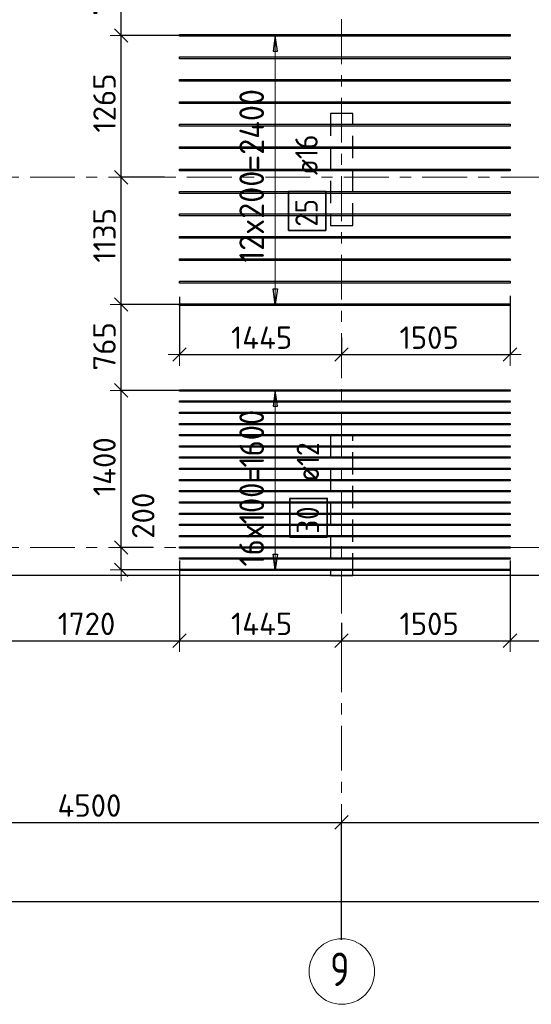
# Model space of a CAD drawing. Header units: metres. Extents: x -38 to 97, y -15 to 21.
# Tile 13 of 82: x 21.08 to 25.64, y -4.07 to 4.71. Entities that reach past the tile are written whole.
import ezdxf

# ---------------------------------------------------------------- set-up
doc = ezdxf.new("R2010")
doc.units = ezdxf.units.M
doc.header["$PDMODE"] = 65
for name, pattern in [('______11', [0.5, 0.4, -0.05, 0, -0.05]), ('______2', [0.27, 0.2, -0.07]), ('______5', [1.1, 0.8, -0.1, 0.1, -0.1])]:
    doc.linetypes.add(name, pattern=pattern)
for name, color, linetype, lineweight in [('XR$2$Осевая линия (1)', 7, '______5', 13), ('XR$2$Размерная линия (1)', 7, 'Continuous', 13), ('XR$3$Перекрытие (1)', 7, 'Continuous', 35), ('XR$3$Размерная линия (1)', 7, 'Continuous', 13)]:
    doc.layers.add(name, color=color, linetype=linetype, lineweight=lineweight)
doc.layers.add('XR$3$Арм.стержн.Доп. Арм верхн.зоны Х', color=7, linetype='Continuous', lineweight=35, true_color=0x8c8cff)
doc.layers.add('XR$5$Стена_ бетон несущ.', color=7, linetype='Continuous', lineweight=70, true_color=0xb4b496)
doc.styles.add('ISOCPEUR', font='txt')
doc.dimstyles.new('DIMSTYLE_3', dxfattribs={"dimtxt": 0.2, "dimasz": 0.2, "dimexe": 0, "dimexo": 0, "dimgap": 0.1, "dimtad": 2, "dimdec": 0, "dimlfac": 1000, "dimrnd": 5, "dimzin": 12, "dimdsep": 46, "dimtxsty": 'ISOCPEUR', "dimblk1": 'ALL_ML_STRICH', "dimblk2": 'ALL_ML_STRICH', "dimsah": 1, "dimcen": 0, "dimclrd": 7, "dimclre": 256, "dimclrt": 7, "dimadec": 0, "dimazin": 0, "dimtfac": 1, "dimtdec": 0, "dimtix": 1, "dimtmove": 2, "dimatfit": 3, "dimfxl": 0, "dimtzin": 0, "dimlwd": 0, "dimlwe": -3, "dimarcsym": 0})
doc.dimstyles.new('DIMSTYLE_7', dxfattribs={"dimtxt": 0.2, "dimasz": 0.2, "dimexe": 0, "dimexo": 0, "dimgap": 0.1, "dimtad": 0, "dimdec": 0, "dimlfac": 1000, "dimrnd": 5, "dimzin": 12, "dimdsep": 46, "dimtxsty": 'ISOCPEUR', "dimblk1": 'ALL_ML_STRICH', "dimblk2": 'ALL_ML_STRICH', "dimsah": 1, "dimcen": 0, "dimclrd": 7, "dimclre": 256, "dimclrt": 7, "dimadec": 0, "dimazin": 0, "dimtfac": 1, "dimtdec": 0, "dimtix": 1, "dimtmove": 2, "dimatfit": 3, "dimfxl": 0, "dimtvp": 1.2, "dimtzin": 0, "dimlwd": 0, "dimlwe": -3, "dimarcsym": 0})

# ---------------------------------------------------------------- blocks, each defined once
blk = doc.blocks.new('ALL_ML_STRICH')
at = {"color": 0, "linetype": 'ByBlock', "lineweight": -2}
for p, q in [((0, -0.5), (0, 0.5)), ((-1, 0), (0.5, 0)), ((-0.3, -0.3), (0.3, 0.3))]:
    blk.add_line(p, q, dxfattribs=at)
blk = doc.blocks.new('*D12')
at = {"layer": 'DEFPOINTS', "color": 7, "linetype": 'Continuous', "lineweight": 13, "transparency": 33554687}
for p in [(0.5, -3.1033), (0.5, -3.1563), (61.6, -3.1401)]:
    blk.add_point(p, dxfattribs=at)
at = {"layer": 'XR$2$Размерная линия (1)', "color": 9, "linetype": 'Continuous', "lineweight": -2, "true_color": 0xc7c7c7, "transparency": 33554687}
for p, q in [((0.5, -3.1233), (0.5, -3.1563)), ((61.6, -3.1563), (61.6, -3.1563))]:
    blk.add_line(p, q, dxfattribs=at)
at = {"layer": 'XR$2$Размерная линия (1)', "color": 7, "linetype": 'Continuous', "lineweight": -2, "transparency": 33554687}
blk.add_line((0.5, -3.1563), (61.6, -3.1563), dxfattribs=at)
at = {"layer": 'XR$2$Размерная линия (1)', "color": 7, "linetype": 'Continuous', "lineweight": 13, "transparency": 33554687, "xscale": 0.2, "yscale": 0.2, "zscale": 0.2, "rotation": 180}
blk.add_blockref('ALL_ML_STRICH', (0.5, -3.1563), dxfattribs=at)
at = {"layer": 'XR$2$Размерная линия (1)', "color": 7, "linetype": 'Continuous', "lineweight": 13, "transparency": 33554687, "xscale": 0.2, "yscale": 0.2, "zscale": 0.2}
blk.add_blockref('ALL_ML_STRICH', (61.6, -3.1563), dxfattribs=at)
at = {"layer": 'XR$2$Размерная линия (1)', "color": 7, "linetype": 'Continuous', "lineweight": 13, "transparency": 33554687, "insert": (31.1, -3.0063), "char_height": 0.2, "width": 1, "attachment_point": 5, "style": 'ISOCPEUR'}
blk.add_mtext('\\A1;{61100}', dxfattribs=at)
blk = doc.blocks.new('*D17')
at = {"layer": 'DEFPOINTS', "color": 7, "linetype": 'Continuous', "lineweight": 13, "transparency": 33554687}
for p in [(19.45, -2.452), (23.95, -3.5208), (19.45, -3.6075)]:
    blk.add_point(p, dxfattribs=at)
at = {"layer": 'XR$2$Размерная линия (1)', "color": 9, "linetype": 'Continuous', "lineweight": -2, "true_color": 0xc7c7c7, "transparency": 33554687}
for p, q in [((19.45, -3.5875), (19.45, -2.452)), ((23.95, -3.5008), (23.95, -2.452))]:
    blk.add_line(p, q, dxfattribs=at)
at = {"layer": 'XR$2$Размерная линия (1)', "color": 7, "linetype": 'Continuous', "lineweight": -2, "transparency": 33554687}
blk.add_line((19.45, -2.452), (23.95, -2.452), dxfattribs=at)
at = {"layer": 'XR$2$Размерная линия (1)', "color": 7, "linetype": 'Continuous', "lineweight": 13, "transparency": 33554687, "xscale": 0.2, "yscale": 0.2, "zscale": 0.2, "rotation": 180}
blk.add_blockref('ALL_ML_STRICH', (19.45, -2.452), dxfattribs=at)
at = {"layer": 'XR$2$Размерная линия (1)', "color": 7, "linetype": 'Continuous', "lineweight": 13, "transparency": 33554687, "xscale": 0.2, "yscale": 0.2, "zscale": 0.2}
blk.add_blockref('ALL_ML_STRICH', (23.95, -2.452), dxfattribs=at)
at = {"layer": 'XR$2$Размерная линия (1)', "color": 7, "linetype": 'Continuous', "lineweight": 13, "transparency": 33554687, "insert": (21.7, -2.302), "char_height": 0.2, "width": 0.8, "attachment_point": 5, "style": 'ISOCPEUR'}
blk.add_mtext('\\A1;{4500}', dxfattribs=at)
blk = doc.blocks.new('*D18')
at = {"layer": 'DEFPOINTS', "color": 7, "linetype": 'Continuous', "lineweight": 13, "transparency": 33554687}
for p in [(23.95, -2.452), (23.95, -3.5208), (28.45, -3.6233)]:
    blk.add_point(p, dxfattribs=at)
at = {"layer": 'XR$2$Размерная линия (1)', "color": 9, "linetype": 'Continuous', "lineweight": -2, "true_color": 0xc7c7c7, "transparency": 33554687}
for p, q in [((23.95, -3.5008), (23.95, -2.452)), ((28.45, -3.6033), (28.45, -2.452))]:
    blk.add_line(p, q, dxfattribs=at)
at = {"layer": 'XR$2$Размерная линия (1)', "color": 7, "linetype": 'Continuous', "lineweight": -2, "transparency": 33554687}
blk.add_line((23.95, -2.452), (28.45, -2.452), dxfattribs=at)
at = {"layer": 'XR$2$Размерная линия (1)', "color": 7, "linetype": 'Continuous', "lineweight": 13, "transparency": 33554687, "xscale": 0.2, "yscale": 0.2, "zscale": 0.2, "rotation": 180}
blk.add_blockref('ALL_ML_STRICH', (23.95, -2.452), dxfattribs=at)
at = {"layer": 'XR$2$Размерная линия (1)', "color": 7, "linetype": 'Continuous', "lineweight": 13, "transparency": 33554687, "xscale": 0.2, "yscale": 0.2, "zscale": 0.2}
blk.add_blockref('ALL_ML_STRICH', (28.45, -2.452), dxfattribs=at)
at = {"layer": 'XR$2$Размерная линия (1)', "color": 7, "linetype": 'Continuous', "lineweight": 13, "transparency": 33554687, "insert": (26.2, -2.302), "char_height": 0.2, "width": 0.8, "attachment_point": 5, "style": 'ISOCPEUR'}
blk.add_mtext('\\A1;{4500}', dxfattribs=at)
blk = doc.blocks.new('*D108')
at = {"layer": 'DEFPOINTS', "color": 7, "linetype": 'Continuous', "lineweight": 13, "transparency": 33554687}
for p in [(20.7841, -0.1338), (22.5029, -0.0957), (20.7841, -0.8318)]:
    blk.add_point(p, dxfattribs=at)
at = {"layer": 'XR$3$Размерная линия (1)', "color": 9, "linetype": 'Continuous', "lineweight": -2, "true_color": 0xc7c7c7, "transparency": 33554687}
for p, q in [((20.7841, -0.1538), (20.7841, -0.8318)), ((22.5029, -0.1157), (22.5029, -0.8318))]:
    blk.add_line(p, q, dxfattribs=at)
at = {"layer": 'XR$3$Размерная линия (1)', "color": 7, "linetype": 'Continuous', "lineweight": -2, "transparency": 33554687}
blk.add_line((20.7841, -0.8318), (22.5029, -0.8318), dxfattribs=at)
at = {"layer": 'XR$3$Размерная линия (1)', "color": 7, "linetype": 'Continuous', "lineweight": 13, "transparency": 33554687, "xscale": 0.2, "yscale": 0.2, "zscale": 0.2, "rotation": 180}
blk.add_blockref('ALL_ML_STRICH', (20.7841, -0.8318), dxfattribs=at)
at = {"layer": 'XR$3$Размерная линия (1)', "color": 7, "linetype": 'Continuous', "lineweight": 13, "transparency": 33554687, "xscale": 0.2, "yscale": 0.2, "zscale": 0.2}
blk.add_blockref('ALL_ML_STRICH', (22.5029, -0.8318), dxfattribs=at)
at = {"layer": 'XR$3$Размерная линия (1)', "color": 7, "linetype": 'Continuous', "lineweight": 13, "transparency": 33554687, "insert": (21.6735, -0.6818), "char_height": 0.2, "width": 0.8, "attachment_point": 5, "style": 'ISOCPEUR'}
blk.add_mtext('\\A1;{1720}', dxfattribs=at)
blk = doc.blocks.new('*D109')
at = {"layer": 'DEFPOINTS', "color": 7, "linetype": 'Continuous', "lineweight": 13, "transparency": 33554687}
for p in [(22.5029, -0.0957), (23.95, -0.6533), (22.5029, -0.8318)]:
    blk.add_point(p, dxfattribs=at)
at = {"layer": 'XR$3$Размерная линия (1)', "color": 9, "linetype": 'Continuous', "lineweight": -2, "true_color": 0xc7c7c7, "transparency": 33554687}
for p, q in [((22.5029, -0.1157), (22.5029, -0.8318)), ((23.95, -0.6733), (23.95, -0.8318))]:
    blk.add_line(p, q, dxfattribs=at)
at = {"layer": 'XR$3$Размерная линия (1)', "color": 7, "linetype": 'Continuous', "lineweight": -2, "transparency": 33554687}
blk.add_line((22.5029, -0.8318), (23.95, -0.8318), dxfattribs=at)
at = {"layer": 'XR$3$Размерная линия (1)', "color": 7, "linetype": 'Continuous', "lineweight": 13, "transparency": 33554687, "xscale": 0.2, "yscale": 0.2, "zscale": 0.2, "rotation": 180}
blk.add_blockref('ALL_ML_STRICH', (22.5029, -0.8318), dxfattribs=at)
at = {"layer": 'XR$3$Размерная линия (1)', "color": 7, "linetype": 'Continuous', "lineweight": 13, "transparency": 33554687, "xscale": 0.2, "yscale": 0.2, "zscale": 0.2}
blk.add_blockref('ALL_ML_STRICH', (23.95, -0.8318), dxfattribs=at)
at = {"layer": 'XR$3$Размерная линия (1)', "color": 7, "linetype": 'Continuous', "lineweight": 13, "transparency": 33554687, "insert": (23.2364, -0.6818), "char_height": 0.2, "width": 0.8, "attachment_point": 5, "style": 'ISOCPEUR'}
blk.add_mtext('\\A1;{1445}', dxfattribs=at)
blk = doc.blocks.new('*D110')
at = {"layer": 'DEFPOINTS', "color": 7, "linetype": 'Continuous', "lineweight": 13, "transparency": 33554687}
for p in [(25.4529, -0.0957), (23.95, -0.6533), (23.95, -0.8318)]:
    blk.add_point(p, dxfattribs=at)
at = {"layer": 'XR$3$Размерная линия (1)', "color": 9, "linetype": 'Continuous', "lineweight": -2, "true_color": 0xc7c7c7, "transparency": 33554687}
for p, q in [((25.4529, -0.1157), (25.4529, -0.8318)), ((23.95, -0.6733), (23.95, -0.8318))]:
    blk.add_line(p, q, dxfattribs=at)
at = {"layer": 'XR$3$Размерная линия (1)', "color": 7, "linetype": 'Continuous', "lineweight": -2, "transparency": 33554687}
blk.add_line((23.95, -0.8318), (25.4529, -0.8318), dxfattribs=at)
at = {"layer": 'XR$3$Размерная линия (1)', "color": 7, "linetype": 'Continuous', "lineweight": 13, "transparency": 33554687, "xscale": 0.2, "yscale": 0.2, "zscale": 0.2, "rotation": 180}
blk.add_blockref('ALL_ML_STRICH', (23.95, -0.8318), dxfattribs=at)
at = {"layer": 'XR$3$Размерная линия (1)', "color": 7, "linetype": 'Continuous', "lineweight": 13, "transparency": 33554687, "xscale": 0.2, "yscale": 0.2, "zscale": 0.2}
blk.add_blockref('ALL_ML_STRICH', (25.4529, -0.8318), dxfattribs=at)
at = {"layer": 'XR$3$Размерная линия (1)', "color": 7, "linetype": 'Continuous', "lineweight": 13, "transparency": 33554687, "insert": (24.7314, -0.6818), "char_height": 0.2, "width": 0.8, "attachment_point": 5, "style": 'ISOCPEUR'}
blk.add_mtext('\\A1;{1505}', dxfattribs=at)
blk = doc.blocks.new('*D111')
at = {"layer": 'DEFPOINTS', "color": 7, "linetype": 'Continuous', "lineweight": 13, "transparency": 33554687}
for p in [(25.4529, -0.0957), (26.9829, -0.1211), (25.4529, -0.8318)]:
    blk.add_point(p, dxfattribs=at)
at = {"layer": 'XR$3$Размерная линия (1)', "color": 9, "linetype": 'Continuous', "lineweight": -2, "true_color": 0xc7c7c7, "transparency": 33554687}
for p, q in [((25.4529, -0.1157), (25.4529, -0.8318)), ((26.9829, -0.1411), (26.9829, -0.8318))]:
    blk.add_line(p, q, dxfattribs=at)
at = {"layer": 'XR$3$Размерная линия (1)', "color": 7, "linetype": 'Continuous', "lineweight": -2, "transparency": 33554687}
blk.add_line((25.4529, -0.8318), (26.9829, -0.8318), dxfattribs=at)
at = {"layer": 'XR$3$Размерная линия (1)', "color": 7, "linetype": 'Continuous', "lineweight": 13, "transparency": 33554687, "xscale": 0.2, "yscale": 0.2, "zscale": 0.2, "rotation": 180}
blk.add_blockref('ALL_ML_STRICH', (25.4529, -0.8318), dxfattribs=at)
at = {"layer": 'XR$3$Размерная линия (1)', "color": 7, "linetype": 'Continuous', "lineweight": 13, "transparency": 33554687, "xscale": 0.2, "yscale": 0.2, "zscale": 0.2}
blk.add_blockref('ALL_ML_STRICH', (26.9829, -0.8318), dxfattribs=at)
at = {"layer": 'XR$3$Размерная линия (1)', "color": 7, "linetype": 'Continuous', "lineweight": 13, "transparency": 33554687, "insert": (26.2479, -0.6818), "char_height": 0.2, "width": 0.8, "attachment_point": 5, "style": 'ISOCPEUR'}
blk.add_mtext('\\A1;{1530}', dxfattribs=at)
blk = doc.blocks.new('*D132')
at = {"layer": 'DEFPOINTS', "color": 7, "linetype": 'Continuous', "lineweight": 13, "transparency": 33554687}
for p in [(22.5029, 2.2554), (23.95, 1.8905), (22.5029, 1.7202)]:
    blk.add_point(p, dxfattribs=at)
at = {"layer": 'XR$3$Размерная линия (1)', "color": 9, "linetype": 'Continuous', "lineweight": -2, "true_color": 0xc7c7c7, "transparency": 33554687}
for p, q in [((22.5029, 2.2354), (22.5029, 1.7202)), ((23.95, 1.8705), (23.95, 1.7202))]:
    blk.add_line(p, q, dxfattribs=at)
at = {"layer": 'XR$3$Размерная линия (1)', "color": 7, "linetype": 'Continuous', "lineweight": -2, "transparency": 33554687}
blk.add_line((22.5029, 1.7202), (23.95, 1.7202), dxfattribs=at)
at = {"layer": 'XR$3$Размерная линия (1)', "color": 7, "linetype": 'Continuous', "lineweight": 13, "transparency": 33554687, "xscale": 0.2, "yscale": 0.2, "zscale": 0.2, "rotation": 180}
blk.add_blockref('ALL_ML_STRICH', (22.5029, 1.7202), dxfattribs=at)
at = {"layer": 'XR$3$Размерная линия (1)', "color": 7, "linetype": 'Continuous', "lineweight": 13, "transparency": 33554687, "xscale": 0.2, "yscale": 0.2, "zscale": 0.2}
blk.add_blockref('ALL_ML_STRICH', (23.95, 1.7202), dxfattribs=at)
at = {"layer": 'XR$3$Размерная линия (1)', "color": 7, "linetype": 'Continuous', "lineweight": 13, "transparency": 33554687, "insert": (23.2364, 1.8702), "char_height": 0.2, "width": 0.8, "attachment_point": 5, "style": 'ISOCPEUR'}
blk.add_mtext('\\A1;{1445}', dxfattribs=at)
blk = doc.blocks.new('*D133')
at = {"layer": 'DEFPOINTS', "color": 7, "linetype": 'Continuous', "lineweight": 13, "transparency": 33554687}
for p in [(25.4529, 2.2636), (23.95, 1.8905), (23.95, 1.7202)]:
    blk.add_point(p, dxfattribs=at)
at = {"layer": 'XR$3$Размерная линия (1)', "color": 9, "linetype": 'Continuous', "lineweight": -2, "true_color": 0xc7c7c7, "transparency": 33554687}
for p, q in [((25.4529, 2.2436), (25.4529, 1.7202)), ((23.95, 1.8705), (23.95, 1.7202))]:
    blk.add_line(p, q, dxfattribs=at)
at = {"layer": 'XR$3$Размерная линия (1)', "color": 7, "linetype": 'Continuous', "lineweight": -2, "transparency": 33554687}
blk.add_line((23.95, 1.7202), (25.4529, 1.7202), dxfattribs=at)
at = {"layer": 'XR$3$Размерная линия (1)', "color": 7, "linetype": 'Continuous', "lineweight": 13, "transparency": 33554687, "xscale": 0.2, "yscale": 0.2, "zscale": 0.2, "rotation": 180}
blk.add_blockref('ALL_ML_STRICH', (23.95, 1.7202), dxfattribs=at)
at = {"layer": 'XR$3$Размерная линия (1)', "color": 7, "linetype": 'Continuous', "lineweight": 13, "transparency": 33554687, "xscale": 0.2, "yscale": 0.2, "zscale": 0.2}
blk.add_blockref('ALL_ML_STRICH', (25.4529, 1.7202), dxfattribs=at)
at = {"layer": 'XR$3$Размерная линия (1)', "color": 7, "linetype": 'Continuous', "lineweight": 13, "transparency": 33554687, "insert": (24.7314, 1.8702), "char_height": 0.2, "width": 0.8, "attachment_point": 5, "style": 'ISOCPEUR'}
blk.add_mtext('\\A1;{1505}', dxfattribs=at)
blk = doc.blocks.new('*D138')
at = {"layer": 'DEFPOINTS', "color": 7, "linetype": 'Continuous', "lineweight": 13, "transparency": 33554687}
for p in [(22.2892, 0), (21.9837, -0.1998), (22.5746, -0.1998)]:
    blk.add_point(p, dxfattribs=at)
at = {"layer": 'XR$3$Размерная линия (1)', "color": 9, "linetype": 'Continuous', "lineweight": -2, "true_color": 0xc7c7c7, "transparency": 33554687}
for p, q in [((22.2692, 0), (21.9837, 0)), ((22.5546, -0.1998), (21.9837, -0.1998))]:
    blk.add_line(p, q, dxfattribs=at)
at = {"layer": 'XR$3$Размерная линия (1)', "color": 7, "linetype": 'Continuous', "lineweight": -2, "transparency": 33554687}
blk.add_line((21.9837, -0.1998), (21.9837, 0), dxfattribs=at)
at = {"layer": 'XR$3$Размерная линия (1)', "color": 7, "linetype": 'Continuous', "lineweight": 13, "transparency": 33554687, "xscale": 0.2, "yscale": 0.2, "zscale": 0.2}
for p, rotation in [((21.9837, 0), 90), ((21.9837, -0.1998), 270)]:
    blk.add_blockref('ALL_ML_STRICH', p, dxfattribs=dict(at, rotation=rotation))
at = {"layer": 'XR$3$Размерная линия (1)', "color": 7, "linetype": 'Continuous', "lineweight": 13, "transparency": 33554687, "insert": (22.1797, 0.2822), "char_height": 0.2, "width": 0.6, "attachment_point": 5, "rotation": 90, "style": 'ISOCPEUR'}
blk.add_mtext('\\A1;{200}', dxfattribs=at)
blk = doc.blocks.new('*D139')
at = {"layer": 'DEFPOINTS', "color": 7, "linetype": 'Continuous', "lineweight": 13, "transparency": 33554687}
for p in [(22.6266, 1.4002), (21.9837, 0), (22.2892, 0)]:
    blk.add_point(p, dxfattribs=at)
at = {"layer": 'XR$3$Размерная линия (1)', "color": 9, "linetype": 'Continuous', "lineweight": -2, "true_color": 0xc7c7c7, "transparency": 33554687}
for p, q in [((22.6066, 1.4002), (21.9837, 1.4002)), ((22.2692, 0), (21.9837, 0))]:
    blk.add_line(p, q, dxfattribs=at)
at = {"layer": 'XR$3$Размерная линия (1)', "color": 7, "linetype": 'Continuous', "lineweight": -2, "transparency": 33554687}
blk.add_line((21.9837, 0), (21.9837, 1.4002), dxfattribs=at)
at = {"layer": 'XR$3$Размерная линия (1)', "color": 7, "linetype": 'Continuous', "lineweight": 13, "transparency": 33554687, "xscale": 0.2, "yscale": 0.2, "zscale": 0.2}
for p, rotation in [((21.9837, 1.4002), 90), ((21.9837, 0), 270)]:
    blk.add_blockref('ALL_ML_STRICH', p, dxfattribs=dict(at, rotation=rotation))
at = {"layer": 'XR$3$Размерная линия (1)', "color": 7, "linetype": 'Continuous', "lineweight": 13, "transparency": 33554687, "insert": (21.8337, 0.7201), "char_height": 0.2, "width": 0.8, "attachment_point": 5, "rotation": 90, "style": 'ISOCPEUR'}
blk.add_mtext('\\A1;{1400}', dxfattribs=at)
blk = doc.blocks.new('*D140')
at = {"layer": 'DEFPOINTS', "color": 7, "linetype": 'Continuous', "lineweight": 13, "transparency": 33554687}
for p in [(22.5591, 2.1652), (21.9837, 1.4002), (22.6266, 1.4002)]:
    blk.add_point(p, dxfattribs=at)
at = {"layer": 'XR$3$Размерная линия (1)', "color": 9, "linetype": 'Continuous', "lineweight": -2, "true_color": 0xc7c7c7, "transparency": 33554687}
for p, q in [((22.5391, 2.1652), (21.9837, 2.1652)), ((22.6066, 1.4002), (21.9837, 1.4002))]:
    blk.add_line(p, q, dxfattribs=at)
at = {"layer": 'XR$3$Размерная линия (1)', "color": 7, "linetype": 'Continuous', "lineweight": -2, "transparency": 33554687}
blk.add_line((21.9837, 1.4002), (21.9837, 2.1652), dxfattribs=at)
at = {"layer": 'XR$3$Размерная линия (1)', "color": 7, "linetype": 'Continuous', "lineweight": 13, "transparency": 33554687, "xscale": 0.2, "yscale": 0.2, "zscale": 0.2}
for p, rotation in [((21.9837, 2.1652), 90), ((21.9837, 1.4002), 270)]:
    blk.add_blockref('ALL_ML_STRICH', p, dxfattribs=dict(at, rotation=rotation))
at = {"layer": 'XR$3$Размерная линия (1)', "color": 7, "linetype": 'Continuous', "lineweight": 13, "transparency": 33554687, "insert": (21.8337, 1.7927), "char_height": 0.2, "width": 0.6, "attachment_point": 5, "rotation": 90, "style": 'ISOCPEUR'}
blk.add_mtext('\\A1;{765}', dxfattribs=at)
blk = doc.blocks.new('*D141')
at = {"layer": 'DEFPOINTS', "color": 7, "linetype": 'Continuous', "lineweight": 13, "transparency": 33554687}
for p in [(22.3907, 3.3), (21.9837, 2.1652), (22.5591, 2.1652)]:
    blk.add_point(p, dxfattribs=at)
at = {"layer": 'XR$3$Размерная линия (1)', "color": 9, "linetype": 'Continuous', "lineweight": -2, "true_color": 0xc7c7c7, "transparency": 33554687}
for p, q in [((22.3707, 3.3), (21.9837, 3.3)), ((22.5391, 2.1652), (21.9837, 2.1652))]:
    blk.add_line(p, q, dxfattribs=at)
at = {"layer": 'XR$3$Размерная линия (1)', "color": 7, "linetype": 'Continuous', "lineweight": -2, "transparency": 33554687}
blk.add_line((21.9837, 2.1652), (21.9837, 3.3), dxfattribs=at)
at = {"layer": 'XR$3$Размерная линия (1)', "color": 7, "linetype": 'Continuous', "lineweight": 13, "transparency": 33554687, "xscale": 0.2, "yscale": 0.2, "zscale": 0.2}
for p, rotation in [((21.9837, 3.3), 90), ((21.9837, 2.1652), 270)]:
    blk.add_blockref('ALL_ML_STRICH', p, dxfattribs=dict(at, rotation=rotation))
at = {"layer": 'XR$3$Размерная линия (1)', "color": 7, "linetype": 'Continuous', "lineweight": 13, "transparency": 33554687, "insert": (21.8337, 2.7826), "char_height": 0.2, "width": 0.8, "attachment_point": 5, "rotation": 90, "style": 'ISOCPEUR'}
blk.add_mtext('\\A1;{1135}', dxfattribs=at)
blk = doc.blocks.new('*D142')
at = {"layer": 'DEFPOINTS', "color": 7, "linetype": 'Continuous', "lineweight": 13, "transparency": 33554687}
for p in [(22.5372, 4.5652), (21.9837, 3.3), (22.3907, 3.3)]:
    blk.add_point(p, dxfattribs=at)
at = {"layer": 'XR$3$Размерная линия (1)', "color": 9, "linetype": 'Continuous', "lineweight": -2, "true_color": 0xc7c7c7, "transparency": 33554687}
for p, q in [((22.5172, 4.5652), (21.9837, 4.5652)), ((22.3707, 3.3), (21.9837, 3.3))]:
    blk.add_line(p, q, dxfattribs=at)
at = {"layer": 'XR$3$Размерная линия (1)', "color": 7, "linetype": 'Continuous', "lineweight": -2, "transparency": 33554687}
blk.add_line((21.9837, 3.3), (21.9837, 4.5652), dxfattribs=at)
at = {"layer": 'XR$3$Размерная линия (1)', "color": 7, "linetype": 'Continuous', "lineweight": 13, "transparency": 33554687, "xscale": 0.2, "yscale": 0.2, "zscale": 0.2}
for p, rotation in [((21.9837, 4.5652), 90), ((21.9837, 3.3), 270)]:
    blk.add_blockref('ALL_ML_STRICH', p, dxfattribs=dict(at, rotation=rotation))
at = {"layer": 'XR$3$Размерная линия (1)', "color": 7, "linetype": 'Continuous', "lineweight": 13, "transparency": 33554687, "insert": (21.8337, 3.9626), "char_height": 0.2, "width": 0.8, "attachment_point": 5, "rotation": 90, "style": 'ISOCPEUR'}
blk.add_mtext('\\A1;{1265}', dxfattribs=at)
blk = doc.blocks.new('*D143')
at = {"layer": 'DEFPOINTS', "color": 7, "linetype": 'Continuous', "lineweight": 13, "transparency": 33554687}
for p in [(22.5656, 5.3302), (21.9837, 4.5652), (22.5372, 4.5652)]:
    blk.add_point(p, dxfattribs=at)
at = {"layer": 'XR$3$Размерная линия (1)', "color": 9, "linetype": 'Continuous', "lineweight": -2, "true_color": 0xc7c7c7, "transparency": 33554687}
for p, q in [((22.5456, 5.3302), (21.9837, 5.3302)), ((22.5172, 4.5652), (21.9837, 4.5652))]:
    blk.add_line(p, q, dxfattribs=at)
at = {"layer": 'XR$3$Размерная линия (1)', "color": 7, "linetype": 'Continuous', "lineweight": -2, "transparency": 33554687}
blk.add_line((21.9837, 4.5652), (21.9837, 5.3302), dxfattribs=at)
at = {"layer": 'XR$3$Размерная линия (1)', "color": 7, "linetype": 'Continuous', "lineweight": 13, "transparency": 33554687, "xscale": 0.2, "yscale": 0.2, "zscale": 0.2}
for p, rotation in [((21.9837, 5.3302), 90), ((21.9837, 4.5652), 270)]:
    blk.add_blockref('ALL_ML_STRICH', p, dxfattribs=dict(at, rotation=rotation))
at = {"layer": 'XR$3$Размерная линия (1)', "color": 7, "linetype": 'Continuous', "lineweight": 13, "transparency": 33554687, "insert": (21.8337, 4.9577), "char_height": 0.2, "width": 0.6, "attachment_point": 5, "rotation": 90, "style": 'ISOCPEUR'}
blk.add_mtext('\\A1;{765}', dxfattribs=at)

msp = doc.modelspace()

# ---------------------------------------------------------------- linework, layer by layer
at = {"layer": 'XR$2$Осевая линия (1)', "color": 253, "linetype": '______11', "lineweight": 13, "true_color": 0xa0a0a0, "transparency": 33554687}
for p, q in [((23.95, -3.39), (23.95, 8.13)), ((-2.63, 3.3), (62.6, 3.3)), ((-2.63, 0), (62.6, 0))]:
    msp.add_line(p, q, dxfattribs=at)
at = {"layer": 'XR$2$Осевая линия (1)', "color": 7, "linetype": 'Continuous', "lineweight": 13, "transparency": 33554687}
msp.add_circle((23.9524, -3.7819), 0.2924, dxfattribs=at)
at = {"layer": 'XR$3$Арм.стержн.Доп. Арм верхн.зоны Х', "color": 253, "linetype": 'Continuous', "lineweight": -3, "true_color": 0xa0a0a0, "transparency": 33554687}
for p, q in [((23.3578, 4.5652), (23.2578, 4.5652)), ((23.3578, 4.5652), (23.4578, 4.5652)), ((23.3578, 2.1652), (23.2578, 2.1652)), ((23.3578, 2.1652), (23.4578, 2.1652)), ((23.3578, 1.4002), (23.2578, 1.4002)), ((23.3578, 1.4002), (23.4578, 1.4002)), ((23.3578, -0.1998), (23.2578, -0.1998)), ((23.3578, -0.1998), (23.4578, -0.1998))]:
    msp.add_line(p, q, dxfattribs=at)
at = {"layer": 'XR$3$Арм.стержн.Доп. Арм верхн.зоны Х', "color": 7, "linetype": 'Continuous', "lineweight": 25, "transparency": 33554687}
for p, q in [((23.3578, 4.5652), (23.3378, 4.4252)), ((23.3778, 4.4252), (23.3578, 4.5652)), ((23.3378, 4.4252), (23.3778, 4.4252)), ((23.3578, 2.1652), (23.3378, 2.3052)), ((23.3378, 2.3052), (23.3778, 2.3052)), ((23.3778, 2.3052), (23.3578, 2.1652)), ((23.3578, 1.4002), (23.3378, 1.2602)), ((23.3778, 1.2602), (23.3578, 1.4002)), ((23.3378, 1.2602), (23.3778, 1.2602)), ((23.3578, -0.1998), (23.3378, -0.0598)), ((23.3378, -0.0598), (23.3778, -0.0598)), ((23.3778, -0.0598), (23.3578, -0.1998))]:
    msp.add_line(p, q, dxfattribs=at)
at = {"layer": 'XR$3$Арм.стержн.Доп. Арм верхн.зоны Х', "color": 7, "linetype": 'Continuous', "lineweight": 13, "transparency": 33554687}
for p, q in [((23.3578, 4.5652), (23.3578, 4.5652)), ((23.3578, 2.1652), (23.3578, 4.5652)), ((23.3578, 2.1652), (23.3578, 2.1652)), ((23.3578, 1.4002), (23.3578, 1.4002)), ((23.3578, -0.1998), (23.3578, 1.4002)), ((23.3578, -0.1998), (23.3578, -0.1998))]:
    msp.add_line(p, q, dxfattribs=at)
at = {"layer": 'XR$3$Арм.стержн.Доп. Арм верхн.зоны Х', "color": 7, "linetype": 'Continuous', "lineweight": 25, "transparency": 33554687}
for points in [[(25.4529, 4.5572), (22.5029, 4.5572), (22.5029, 4.5732), (25.4529, 4.5732), (25.4529, 4.5572)], [(25.4529, 4.3572), (22.5029, 4.3572), (22.5029, 4.3732), (25.4529, 4.3732), (25.4529, 4.3572)], [(25.4529, 4.1572), (22.5029, 4.1572), (22.5029, 4.1732), (25.4529, 4.1732), (25.4529, 4.1572)], [(25.4529, 3.9572), (22.5029, 3.9572), (22.5029, 3.9732), (25.4529, 3.9732), (25.4529, 3.9572)], [(25.4529, 3.7572), (22.5029, 3.7572), (22.5029, 3.7732), (25.4529, 3.7732), (25.4529, 3.7572)], [(25.4529, 3.5572), (22.5029, 3.5572), (22.5029, 3.5732), (25.4529, 3.5732), (25.4529, 3.5572)], [(25.4529, 3.3572), (22.5029, 3.3572), (22.5029, 3.3732), (25.4529, 3.3732), (25.4529, 3.3572)], [(25.4529, 3.1572), (22.5029, 3.1572), (22.5029, 3.1732), (25.4529, 3.1732), (25.4529, 3.1572)], [(25.4529, 2.9572), (22.5029, 2.9572), (22.5029, 2.9732), (25.4529, 2.9732), (25.4529, 2.9572)], [(25.4529, 2.7572), (22.5029, 2.7572), (22.5029, 2.7732), (25.4529, 2.7732), (25.4529, 2.7572)], [(25.4529, 2.5572), (22.5029, 2.5572), (22.5029, 2.5732), (25.4529, 2.5732), (25.4529, 2.5572)], [(25.4529, 2.3572), (22.5029, 2.3572), (22.5029, 2.3732), (25.4529, 2.3732), (25.4529, 2.3572)], [(25.4529, 2.1572), (22.5029, 2.1572), (22.5029, 2.1732), (25.4529, 2.1732), (25.4529, 2.1572)]]:
    msp.add_lwpolyline(points, dxfattribs=at)
at = {"layer": 'XR$3$Арм.стержн.Доп. Арм верхн.зоны Х', "color": 7, "linetype": 'Continuous', "lineweight": 35, "transparency": 33554687}
for points in [[(23.8099, 2.8272), (23.8099, 3.1739), (23.4766, 3.1739), (23.4766, 2.8272), (23.8099, 2.8272)], [(23.8226, 0.0902), (23.8226, 0.4368), (23.4892, 0.4368), (23.4892, 0.0902), (23.8226, 0.0902)]]:
    msp.add_lwpolyline(points, dxfattribs=at)
at = {"layer": 'XR$3$Арм.стержн.Доп. Арм верхн.зоны Х', "color": 34, "linetype": 'Continuous', "lineweight": 25, "transparency": 33554687}
for points in [[(25.4529, 1.3942), (22.5029, 1.3942), (22.5029, 1.4062), (25.4529, 1.4062), (25.4529, 1.3942)], [(25.4529, 1.2942), (22.5029, 1.2942), (22.5029, 1.3062), (25.4529, 1.3062), (25.4529, 1.2942)], [(25.4529, 1.1942), (22.5029, 1.1942), (22.5029, 1.2062), (25.4529, 1.2062), (25.4529, 1.1942)], [(25.4529, 1.0942), (22.5029, 1.0942), (22.5029, 1.1062), (25.4529, 1.1062), (25.4529, 1.0942)], [(25.4529, 0.9942), (22.5029, 0.9942), (22.5029, 1.0062), (25.4529, 1.0062), (25.4529, 0.9942)], [(25.4529, 0.8942), (22.5029, 0.8942), (22.5029, 0.9062), (25.4529, 0.9062), (25.4529, 0.8942)], [(25.4529, 0.7942), (22.5029, 0.7942), (22.5029, 0.8062), (25.4529, 0.8062), (25.4529, 0.7942)], [(25.4529, 0.6942), (22.5029, 0.6942), (22.5029, 0.7062), (25.4529, 0.7062), (25.4529, 0.6942)], [(25.4529, 0.5942), (22.5029, 0.5942), (22.5029, 0.6062), (25.4529, 0.6062), (25.4529, 0.5942)], [(25.4529, 0.4942), (22.5029, 0.4942), (22.5029, 0.5062), (25.4529, 0.5062), (25.4529, 0.4942)], [(25.4529, 0.3942), (22.5029, 0.3942), (22.5029, 0.4062), (25.4529, 0.4062), (25.4529, 0.3942)], [(25.4529, 0.2942), (22.5029, 0.2942), (22.5029, 0.3062), (25.4529, 0.3062), (25.4529, 0.2942)], [(25.4529, 0.1942), (22.5029, 0.1942), (22.5029, 0.2062), (25.4529, 0.2062), (25.4529, 0.1942)], [(25.4529, 0.0942), (22.5029, 0.0942), (22.5029, 0.1062), (25.4529, 0.1062), (25.4529, 0.0942)], [(25.4529, -0.0058), (22.5029, -0.0058), (22.5029, 0.0062), (25.4529, 0.0062), (25.4529, -0.0058)], [(25.4529, -0.1058), (22.5029, -0.1058), (22.5029, -0.0938), (25.4529, -0.0938), (25.4529, -0.1058)], [(25.4529, -0.2058), (22.5029, -0.2058), (22.5029, -0.1938), (25.4529, -0.1938), (25.4529, -0.2058)]]:
    msp.add_lwpolyline(points, dxfattribs=at)
at = {"layer": 'XR$3$Перекрытие (1)', "color": 7, "linetype": 'Continuous', "lineweight": 25, "transparency": 33554687}
msp.add_line((32.675, -0.25), (19.55, -0.2498), dxfattribs=at)
at = {"layer": 'XR$5$Стена_ бетон несущ.', "color": 253, "linetype": '______2', "lineweight": -3, "true_color": 0xa0a0a0, "transparency": 33554687}
for p, q in [((24.05, 3.87), (23.85, 3.87)), ((23.85, 3.87), (23.85, 2.87)), ((24.05, 2.87), (24.05, 3.87)), ((23.85, 2.87), (24.05, 2.87)), ((24.05, 1), (23.85, 1)), ((23.85, 1), (23.85, -0.25)), ((24.05, -0.25), (24.05, 1)), ((23.85, -0.25), (24.05, -0.25))]:
    msp.add_line(p, q, dxfattribs=at)

# ---------------------------------------------------------------- texts
at = {"layer": 'XR$2$Осевая линия (1)', "color": 7, "linetype": 'Continuous', "lineweight": 13, "transparency": 33554687, "insert": (23.8474, -3.9124), "char_height": 0.3, "width": 0.326407, "attachment_point": 7, "style": 'ISOCPEUR'}
msp.add_mtext('\\W0.78;9', dxfattribs=at)
at = {"layer": 'XR$3$Арм.стержн.Доп. Арм верхн.зоны Х', "color": 7, "linetype": 'Continuous', "lineweight": 13, "transparency": 33554687, "char_height": 0.22, "attachment_point": 7, "rotation": 90, "style": 'ISOCPEUR'}
for s, insert, width in [('\\W0.95;12x200=2400', (23.2578, 2.5402), 1.775242), ('\\W0.90;16x100=1600', (23.2578, -0.1698), 1.659819)]:
    msp.add_mtext(s, dxfattribs=dict(at, insert=insert, width=width))
at = {"layer": 'XR$3$Арм.стержн.Доп. Арм верхн.зоны Х', "color": 7, "linetype": 'Continuous', "lineweight": 25, "transparency": 33554687, "char_height": 0.2, "attachment_point": 7, "rotation": 90, "style": 'ISOCPEUR'}
for s, insert, width in [('\\W0.89; ø16 ', (23.7366, 3.2072), 0.749105), ('\\W0.87;25', (23.7366, 2.8606), 0.367208), ('\\W0.89; ø12 ', (23.7492, 0.4702), 0.749105), ('\\W0.87;30', (23.7492, 0.1235), 0.367208)]:
    msp.add_mtext(s, dxfattribs=dict(at, insert=insert, width=width))

# ---------------------------------------------------------------- dimensions: what is measured, and where the dimension line sits
at = {"layer": 'XR$2$Размерная линия (1)', "color": 7, "linetype": 'Continuous', "lineweight": 13, "transparency": 33554687}
for base, p1, p2, picture, middle in [((23.95, -2.452), (19.45, -3.5875), (23.95, -3.5008), '*D17', (21.7, -2.302)), ((28.45, -2.452), (23.95, -3.5008), (28.45, -3.6033), '*D18', (26.2, -2.302)), ((61.6, -3.1563), (0.5, -3.1233), (61.6, -3.1563), '*D12', (31.1, -3.0063))]:
    dim = msp.add_linear_dim(base=base, p1=p1, p2=p2, dimstyle='DIMSTYLE_3', override={"dimpost": '<>', "dimclrd": 7, "dimclre": 9, "dimclrt": 7, "dimlwd": 0, "dimlwe": 65533}, dxfattribs=at)
    dim.commit()
    dim.dimension.update_dxf_attribs({"geometry": picture, "text_midpoint": middle, "dimtype": 160})
at = {"layer": 'XR$3$Размерная линия (1)', "color": 7, "linetype": 'Continuous', "lineweight": 13, "transparency": 33554687}
for base, p1, p2, dimstyle, picture, middle in [((21.9837, 5.3302), (22.5172, 4.5652), (22.5456, 5.3302), 'DIMSTYLE_3', '*D143', (21.8337, 4.9577)), ((21.9837, 4.5652), (22.3707, 3.3), (22.5172, 4.5652), 'DIMSTYLE_3', '*D142', (21.8337, 3.9626)), ((21.9837, 3.3), (22.5391, 2.1652), (22.3707, 3.3), 'DIMSTYLE_3', '*D141', (21.8337, 2.7826)), ((21.9837, 2.1652), (22.6066, 1.4002), (22.5391, 2.1652), 'DIMSTYLE_3', '*D140', (21.8337, 1.7927)), ((21.9837, 1.4002), (22.2692, 0), (22.6066, 1.4002), 'DIMSTYLE_3', '*D139', (21.8337, 0.7201)), ((21.9837, 0), (22.5546, -0.1998), (22.2692, 0), 'DIMSTYLE_7', '*D138', (22.1797, 0.2822))]:
    dim = msp.add_linear_dim(base=base, p1=p1, p2=p2, angle=90, dimstyle=dimstyle, override={"dimpost": '<>', "dimclrd": 7, "dimclre": 9, "dimclrt": 7, "dimlwd": 0, "dimlwe": 65533}, dxfattribs=at)
    dim.commit()
    dim.dimension.update_dxf_attribs({"geometry": picture, "text_midpoint": middle, "dimtype": 160})
for base, p1, p2, picture, middle in [((23.95, 1.7202), (22.5029, 2.2354), (23.95, 1.8705), '*D132', (23.2364, 1.8702)), ((25.4529, 1.7202), (23.95, 1.8705), (25.4529, 2.2436), '*D133', (24.7314, 1.8702)), ((22.5029, -0.8318), (20.7841, -0.1538), (22.5029, -0.1157), '*D108', (21.6735, -0.6818)), ((23.95, -0.8318), (22.5029, -0.1157), (23.95, -0.6733), '*D109', (23.2364, -0.6818)), ((25.4529, -0.8318), (23.95, -0.6733), (25.4529, -0.1157), '*D110', (24.7314, -0.6818)), ((26.9829, -0.8318), (25.4529, -0.1157), (26.9829, -0.1411), '*D111', (26.2479, -0.6818))]:
    dim = msp.add_linear_dim(base=base, p1=p1, p2=p2, dimstyle='DIMSTYLE_3', override={"dimpost": '<>', "dimclrd": 7, "dimclre": 9, "dimclrt": 7, "dimlwd": 0, "dimlwe": 65533}, dxfattribs=at)
    dim.commit()
    dim.dimension.update_dxf_attribs({"geometry": picture, "text_midpoint": middle, "dimtype": 160})

doc.saveas('drawing.dxf')
